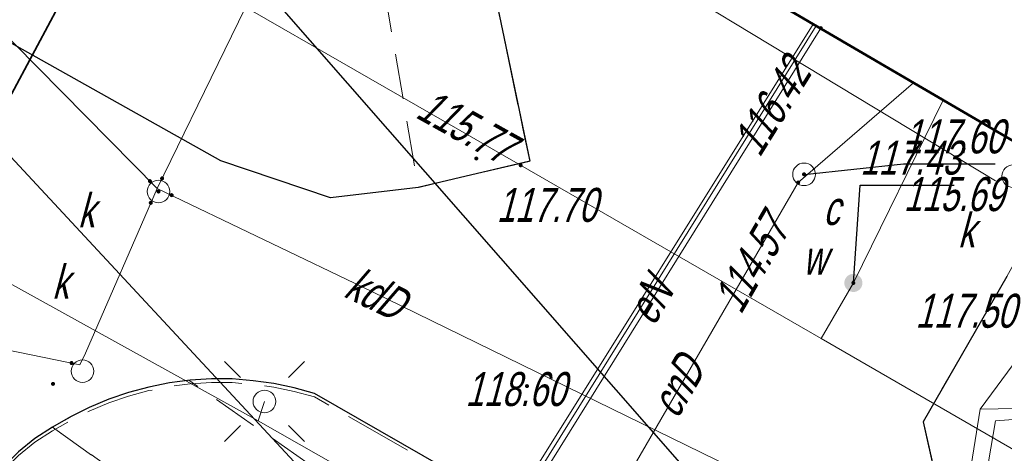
# Model space of a CAD drawing. Extents: x 7463256 to 7464485, y 5957341 to 5958260.
# Tile 135 of 256: x 7463808 to 7463830, y 5957640 to 5957650. Entities that reach past the tile are written whole.
import ezdxf
from ezdxf import colors
from ezdxf.entities.mleader import LeaderData, LeaderLine
from ezdxf.enums import TextEntityAlignment as Align
from ezdxf.math import Vec2, Vec3

# ---------------------------------------------------------------- set-up
doc = ezdxf.new("R2010")
doc.units = 0
doc.header["$MEASUREMENT"] = 0
doc.linetypes.add('1.5_0.5', pattern=[2, 1.5, -0.5])
doc.linetypes.add('mz1.0_0.5', pattern=[1.5, 1, -0.5])
doc.layers.get('0').update_dxf_attribs({"color": 2, "linetype": 'CONTINUOUS', "lineweight": 5})
for name, color, linetype in [('312-Budynek (powierzchnia)', 7, 'CONTINUOUS'), ('320-część budynku wyodrębniona ze względu na liczbę kondygnacji naziemnych (powierzchnia)', 7, 'CONTINUOUS'), ('chodnik (powierzchnia)', 7, 'CONTINUOUS'), ('jezdnia (powierzchnia)', 7, 'CONTINUOUS'), ('krawężnik (linia)', 7, 'CONTINUOUS'), ('latarnia na słupie lub maszcie (punkt)', 7, 'CONTINUOUS'), ('przewód ciepłowniczy (linia)', 7, 'CONTINUOUS'), ('przewód ciepłowniczy (linia)-Atr1', 7, 'CONTINUOUS'), ('przewód elektroenergetyczny (linia)', 7, 'CONTINUOUS'), ('przewód elektroenergetyczny (linia)-Atr1', 7, 'CONTINUOUS'), ('przewód kanalizacyjny (linia)', 7, 'CONTINUOUS'), ('przewód kanalizacyjny (linia)-Atr1', 7, 'CONTINUOUS'), ('przewód wodociągowy (linia)', 7, 'CONTINUOUS'), ('punkt o określonej wysokości (sieć ciepłownicza)', 7, 'CONTINUOUS'), ('punkt o określonej wysokości (sieć ciepłownicza)-Atr2', 7, 'CONTINUOUS'), ('punkt o określonej wysokości (sieć ciepłownicza)-Atr3', 7, 'CONTINUOUS'), ('punkt o określonej wysokości (sieć kanalizacyjna)', 7, 'CONTINUOUS'), ('punkt o określonej wysokości (sieć wodociągowa)', 7, 'CONTINUOUS'), ('punkt o określonej wysokości (sieć wodociągowa)-Atr2', 7, 'CONTINUOUS'), ('punkt wysokościowy sztuczny', 7, 'CONTINUOUS'), ('punkt wysokościowy sztuczny-Atr2', 7, 'CONTINUOUS'), ('rura ochronna - przewód ciepłowniczy (linia)', 7, 'CONTINUOUS'), ('studzienka okrągła - przewód ciepłowniczy (punkt)', 7, 'CONTINUOUS'), ('studzienka okrągła - przewód ciepłowniczy (punkt)-Atr17', 7, 'CONTINUOUS'), ('studzienka okrągła - przewód kanalizacyjny (punkt)', 7, 'CONTINUOUS'), ('studzienka okrągła - przewód kanalizacyjny (punkt)-Atr17', 7, 'CONTINUOUS'), ('słup (punkt)', 7, 'CONTINUOUS'), ('zasuwa - siec wodociągowa (punkt)', 7, 'CONTINUOUS'), ('zasuwa - siec wodociągowa (punkt)-Atr17', 7, 'CONTINUOUS')]:
    doc.layers.add(name, color=color, linetype=linetype)
doc.layers.add('OBMBS-21-18876-opis proj', color=1, linetype='CONTINUOUS', lineweight=18)
doc.styles.get("Standard").update_dxf_attribs({"font": 'txt', "width": 0.75})

# ---------------------------------------------------------------- blocks, each defined once
blk = doc.blocks.new('PW01')
at = {"linetype": 'Continuous', "lineweight": 13}
h = blk.add_hatch(color=0, dxfattribs=at)
edge = h.paths.add_edge_path()
edge.add_arc((0, 0), 0.045, 0, 360)
blk = doc.blocks.new('US15')
at = {"color": 0, "linetype": 'Continuous', "lineweight": 13}
blk.add_circle((0, 0), 0.25, dxfattribs=at)
blk = doc.blocks.new('SM011')
at = {"color": 0, "linetype": 'Continuous', "lineweight": 13}
for p, q in [((-0.53, 0.531), (-0.883, 0.884)), ((0.531, 0.531), (0.884, 0.884)), ((-0.53, -0.53), (-0.883, -0.883)), ((0.531, -0.53), (0.884, -0.883))]:
    blk.add_line(p, q, dxfattribs=at)
blk = doc.blocks.new('SM04')
at = {"color": 0, "linetype": 'Continuous', "lineweight": 13}
blk.add_circle((0, 0), 0.25, dxfattribs=at)
blk = doc.blocks.new('PW02')
at = {"linetype": 'Continuous', "lineweight": 13}
h = blk.add_hatch(color=0, dxfattribs=at)
edge = h.paths.add_edge_path()
edge.add_arc((0, 0), 0.045, 0, 360)
blk = doc.blocks.new('US25')
at = {"linetype": 'Continuous', "lineweight": 0}
h = blk.add_hatch(color=0, dxfattribs=at)
edge = h.paths.add_edge_path()
edge.add_arc((0, 0), 0.2, 0, 360)

msp = doc.modelspace()

# ---------------------------------------------------------------- linework, layer by layer
at = {"layer": '312-Budynek (powierzchnia)', "color": 7, "linetype": 'Continuous', "lineweight": 50, "flags": 128}
msp.add_lwpolyline([(7463831.57, 5957646.28), (7463821.73, 5957652.04)], dxfattribs=at)
at = {"layer": '320-część budynku wyodrębniona ze względu na liczbę kondygnacji naziemnych (powierzchnia)', "color": 7, "linetype": 'Continuous', "lineweight": 18, "flags": 128}
msp.add_lwpolyline([(7463825.59, 5957658.64), (7463827.5, 5957657.52), (7463840.26, 5957650.05), (7463838.34, 5957646.78), (7463833.35, 5957649.52), (7463831.57, 5957646.28), (7463821.73, 5957652.04)], close=True, dxfattribs=at)
at = {"layer": 'chodnik (powierzchnia)', "color": 7, "linetype": 'mz1.0_0.5', "lineweight": 18, "flags": 128}
for points in [[(7463829.79, 5957669.7), (7463831.55, 5957672.73), (7463831.9, 5957672.49), (7463829.84, 5957668.93), (7463827.77, 5957670.14), (7463825.7, 5957666.6), (7463826.74, 5957665.99), (7463824.2, 5957661.64), (7463828.45, 5957659.15), (7463827.5, 5957657.52), (7463825.59, 5957658.64), (7463822.86, 5957660.09), (7463818.35, 5957653.23), (7463819.75, 5957646.5), (7463817.29, 5957645.92), (7463815.93, 5957653.85), (7463816.44, 5957655.1), (7463826.03, 5957671.65)], [(7463807, 5957636.98), (7463807.1, 5957637.7), (7463807.21, 5957638.15), (7463807.38, 5957638.58), (7463807.58, 5957639), (7463807.84, 5957639.39), (7463808.13, 5957639.75), (7463808.46, 5957640.08), (7463808.82, 5957640.37), (7463809.21, 5957640.62), (7463812.99, 5957637.94), (7463810.78, 5957634.82), (7463807.53, 5957637.13)]]:
    msp.add_lwpolyline(points, close=True, dxfattribs=at)
msp.add_lwpolyline([(7463830.968, 5957622.368), (7463830.04, 5957622.92), (7463831.28, 5957625.08), (7463831.35, 5957625.26), (7463831.39, 5957625.45), (7463831.4, 5957625.65), (7463831.36, 5957625.84), (7463831.29, 5957626.03), (7463831.18, 5957626.19), (7463831.05, 5957626.34), (7463830.89, 5957626.45), (7463824.66, 5957630.03), (7463824.47, 5957630.08), (7463824.27, 5957630.1), (7463824.07, 5957630.08), (7463823.88, 5957630.03), (7463823.7, 5957629.95), (7463823.54, 5957629.84), (7463823.39, 5957629.71), (7463823.27, 5957629.55), (7463821.6, 5957626.69), (7463827.55, 5957623.33), (7463827.49, 5957622.7), (7463821.75, 5957625.9), (7463820.61, 5957623.93), (7463818.71, 5957625.03), (7463818.03, 5957623.86), (7463812.7, 5957626.96), (7463808.76, 5957620.08), (7463809.8, 5957619.49), (7463806.35, 5957613.41), (7463805.91, 5957613.86), (7463808.97, 5957619.25), (7463807.93, 5957619.84), (7463812.45, 5957627.79), (7463816.77, 5957625.31), (7463818.33, 5957627.9), (7463819.88, 5957626.98), (7463821.79, 5957630.22), (7463821.9, 5957630.44), (7463821.97, 5957630.67), (7463821.99, 5957630.92), (7463821.97, 5957631.16), (7463821.89, 5957631.39), (7463821.78, 5957631.61), (7463821.62, 5957631.8), (7463821.43, 5957631.95), (7463809.21, 5957640.62), (7463809.61, 5957640.85), (7463810.02, 5957641.06), (7463810.45, 5957641.24), (7463810.89, 5957641.39), (7463811.34, 5957641.51), (7463811.79, 5957641.6), (7463812.22, 5957641.66), (7463823.73, 5957633.64), (7463834.236, 5957627.495)], dxfattribs=at)
at = {"layer": 'jezdnia (powierzchnia)', "color": 7, "linetype": '1.5_0.5', "lineweight": 18, "flags": 128}
msp.add_lwpolyline([(7463836.936, 5957631.731), (7463835.89, 5957631.63), (7463833.59, 5957631.73), (7463831.75, 5957632.1), (7463829.95, 5957632.74), (7463827.05, 5957634.37), (7463815, 5957641.29), (7463814.55, 5957641.41), (7463814.1, 5957641.51), (7463813.64, 5957641.57), (7463813.18, 5957641.61), (7463812.72, 5957641.61), (7463812.25, 5957641.58), (7463811.79, 5957641.52), (7463811.34, 5957641.43), (7463810.89, 5957641.31), (7463810.45, 5957641.16), (7463810.02, 5957640.98), (7463809.61, 5957640.77), (7463809.21, 5957640.54), (7463808.82, 5957640.29), (7463808.46, 5957640), (7463808.13, 5957639.67), (7463807.84, 5957639.31), (7463807.58, 5957638.92), (7463807.38, 5957638.5), (7463807.21, 5957638.07), (7463807.1, 5957637.62), (7463804.3, 5957617.99), (7463804.27, 5957617.52), (7463804.28, 5957617.05), (7463804.34, 5957616.59), (7463804.45, 5957616.13), (7463804.59, 5957615.69), (7463804.78, 5957615.26), (7463805.01, 5957614.85), (7463805.27, 5957614.47), (7463805.58, 5957614.11), (7463805.91, 5957613.78), (7463806.32, 5957613.36), (7463806.26, 5957613.25), (7463809.51, 5957611.39), (7463808.65, 5957609.89), (7463802.28, 5957613.54), (7463799.91, 5957609.4), (7463798.88, 5957609.97), (7463798.54, 5957609.38), (7463797.14, 5957610.14), (7463799.76, 5957614.73), (7463798.58, 5957615.74), (7463799.47, 5957617.4), (7463800.49, 5957619.79), (7463802.2, 5957632.08), (7463803.18, 5957641.23), (7463803.15, 5957641.72), (7463803.11, 5957642.21), (7463803.05, 5957642.7), (7463802.99, 5957643.19), (7463802.91, 5957643.67), (7463802.82, 5957644.16), (7463802.72, 5957644.64), (7463802.6, 5957645.12), (7463802.48, 5957645.59), (7463802.34, 5957646.07), (7463802.19, 5957646.54), (7463802.03, 5957647), (7463801.86, 5957647.46), (7463801.68, 5957647.92), (7463801.48, 5957648.37), (7463801.28, 5957648.82), (7463797.79, 5957650.86), (7463795.88, 5957651.94), (7463794.29, 5957652.43), (7463795.13, 5957656.54), (7463797.76, 5957655.08), (7463799.66, 5957653.96), (7463812.93, 5957646.51), (7463815.35, 5957645.69), (7463817.29, 5957645.92), (7463819.75, 5957646.5), (7463818.35, 5957653.23), (7463822.86, 5957660.09), (7463825.59, 5957658.64), (7463821.73, 5957652.04), (7463831.57, 5957646.28), (7463830.29, 5957643.95), (7463828.44, 5957640.74), (7463829.21, 5957637.35), (7463831.57, 5957635.8), (7463832.35, 5957635.43), (7463833.47, 5957634.9), (7463835.21, 5957634.51), (7463838.7, 5957635), (7463839.183, 5957635.257)], dxfattribs=at)
at = {"layer": 'krawężnik (linia)', "color": 7, "linetype": 'Continuous', "lineweight": 25, "flags": 128}
for points in [[(7463825.59, 5957658.64), (7463822.86, 5957660.09), (7463818.35, 5957653.23), (7463819.75, 5957646.5), (7463817.29, 5957645.92)], [(7463817.29, 5957645.92), (7463815.35, 5957645.69), (7463812.93, 5957646.51), (7463799.66, 5957653.96), (7463797.76, 5957655.08), (7463795.13, 5957656.54)], [(7463830.29, 5957643.95), (7463828.44, 5957640.74), (7463829.21, 5957637.35), (7463831.57, 5957635.8), (7463832.35, 5957635.43), (7463833.47, 5957634.9), (7463835.21, 5957634.51), (7463838.7, 5957635), (7463839.183, 5957635.257)], [(7463836.99, 5957631.816), (7463835.89, 5957631.71), (7463833.59, 5957631.81), (7463831.75, 5957632.18), (7463829.95, 5957632.82), (7463827.05, 5957634.45), (7463815, 5957641.37), (7463814.55, 5957641.49), (7463814.1, 5957641.59), (7463813.64, 5957641.65), (7463813.18, 5957641.69), (7463812.72, 5957641.69), (7463812.25, 5957641.66), (7463811.79, 5957641.6), (7463811.34, 5957641.51), (7463810.89, 5957641.39), (7463810.45, 5957641.24), (7463810.02, 5957641.06), (7463809.61, 5957640.85), (7463809.21, 5957640.62), (7463808.82, 5957640.37), (7463808.46, 5957640.08)]]:
    msp.add_lwpolyline(points, dxfattribs=at)
at = {"layer": 'przewód ciepłowniczy (linia)', "color": 212, "linetype": 'Continuous', "lineweight": 18, "flags": 128}
for points in [[(7463815.31, 5957625.44), (7463816.79, 5957628.01), (7463813.83, 5957629.85), (7463819.23, 5957638.67), (7463826.01, 5957649.53)], [(7463815.45, 5957625.36), (7463817, 5957628.08), (7463814.06, 5957629.97), (7463819.43, 5957638.58), (7463826.18, 5957649.44)], [(7463828.23, 5957648.23), (7463825.68, 5957646.03)], [(7463825.68, 5957646.03), (7463820.2, 5957636.57)]]:
    msp.add_lwpolyline(points, dxfattribs=at)
at = {"layer": 'przewód elektroenergetyczny (linia)', "color": 1, "linetype": 'Continuous', "lineweight": 18, "flags": 128}
for points in [[(7463797.6, 5957650.29), (7463797.37, 5957649.83), (7463813.75, 5957640.76), (7463828.62, 5957632.3)], [(7463815.38, 5957625.4), (7463816.9, 5957628.05), (7463813.95, 5957629.91), (7463819.32, 5957638.63), (7463826.08, 5957649.49)], [(7463831.41, 5957643.33), (7463829.7, 5957641.02), (7463829.42, 5957639.27), (7463829.8, 5957638.49), (7463831.64, 5957637.24), (7463831.87, 5957636.66)], [(7463831.78, 5957643.13), (7463831.12, 5957642.1), (7463831.68, 5957641.06), (7463829.7, 5957641.02)], [(7463831.47, 5957630.66), (7463828.49, 5957631.18), (7463828.52, 5957631.89), (7463831.87, 5957636.66), (7463831.79, 5957637.31), (7463830.95, 5957638.02), (7463829.78, 5957639.25), (7463830.04, 5957640.76), (7463832, 5957640.91), (7463831.46, 5957641.99), (7463832.06, 5957642.98)], [(7463813.89, 5957641.19), (7463813.75, 5957640.76)], [(7463813.89, 5957641.19), (7463813.75, 5957640.76)]]:
    msp.add_lwpolyline(points, dxfattribs=at)
at = {"layer": 'przewód kanalizacyjny (linia)', "color": 34, "linetype": 'Continuous', "lineweight": 18, "flags": 128}
for points in [[(7463828.97, 5957679.53), (7463821.37, 5957666.26), (7463819.75, 5957662.93), (7463814.51, 5957652.03), (7463811.52, 5957645.9)], [(7463811.52, 5957645.9), (7463798.87, 5957658.73)], [(7463830.04, 5957646.07), (7463818.16, 5957653.25)], [(7463773.42, 5957627.33), (7463784.29, 5957643.11), (7463786.76, 5957646.74), (7463809.81, 5957642)], [(7463811.52, 5957645.9), (7463809.94, 5957642.26)], [(7463832.35, 5957633.81), (7463831.91, 5957634.22), (7463828.19, 5957637.79), (7463816.25, 5957643.63), (7463811.52, 5957645.9)], [(7463809.81, 5957642), (7463809.94, 5957642.26)]]:
    msp.add_lwpolyline(points, dxfattribs=at)
at = {"layer": 'przewód wodociągowy (linia)', "color": 5, "linetype": 'Continuous', "lineweight": 18, "flags": 128}
for points in [[(7463829.35, 5957699.57), (7463816.34, 5957676.65), (7463810.01, 5957665.63), (7463804.04, 5957655.26), (7463809.63, 5957652.12), (7463819.55, 5957646.41), (7463826.19, 5957642.58)], [(7463828.88, 5957647.85), (7463826.9, 5957643.81), (7463826.19, 5957642.58)], [(7463831.35, 5957639.6), (7463826.19, 5957642.58)]]:
    msp.add_lwpolyline(points, dxfattribs=at)
at = {"layer": 'punkt o określonej wysokości (sieć ciepłownicza)-Atr2', "color": 7, "flags": 128}
msp.add_lwpolyline([(7463825.81, 5957646.21), (7463828.01, 5957646.44), (7463830.029, 5957646.44)], dxfattribs=at)
at = {"layer": 'punkt o określonej wysokości (sieć wodociągowa)-Atr2', "color": 7, "flags": 128}
msp.add_lwpolyline([(7463826.9, 5957643.81), (7463827.05, 5957645.97), (7463829.125, 5957645.97)], dxfattribs=at)
at = {"layer": 'rura ochronna - przewód ciepłowniczy (linia)', "color": 212, "linetype": 'Continuous', "lineweight": 35, "flags": 128}
msp.add_lwpolyline([(7463827.51, 5957684.17), (7463817.32, 5957664.87), (7463807.96, 5957647.35)], dxfattribs=at)

# ---------------------------------------------------------------- block references
at = {"layer": 'latarnia na słupie lub maszcie (punkt)', "color": 7, "linetype": 'Continuous', "lineweight": 18}
msp.add_blockref('SM011', (7463813.89, 5957641.19), dxfattribs=at)
at = {"layer": 'punkt o określonej wysokości (sieć ciepłownicza)', "color": 212, "linetype": 'Continuous', "lineweight": 13}
for p in [(7463826.18, 5957649.44), (7463825.81, 5957646.21), (7463825.68, 5957646.03)]:
    msp.add_blockref('PW01', p, dxfattribs=at)
at = {"layer": 'punkt o określonej wysokości (sieć kanalizacyjna)', "color": 34, "linetype": 'Continuous', "lineweight": 13}
for p in [(7463811.63, 5957646.12), (7463811.36, 5957646.06), (7463811.55, 5957645.83), (7463811.84, 5957645.75), (7463811.38, 5957645.58), (7463809.63, 5957642.04), (7463809.22, 5957641.58)]:
    msp.add_blockref('PW01', p, dxfattribs=at)
at = {"layer": 'punkt o określonej wysokości (sieć wodociągowa)', "color": 5, "linetype": 'Continuous', "lineweight": 13}
for p, rotation in [((7463819.55, 5957646.41), 330.054), ((7463826.9, 5957643.81), 327.095)]:
    msp.add_blockref('PW01', p, dxfattribs=dict(at, rotation=rotation))
at = {"layer": 'punkt wysokościowy sztuczny', "color": 7, "linetype": 'Continuous', "lineweight": 13}
for p in [(7463818.57, 5957646.56), (7463819.69, 5957641.53)]:
    msp.add_blockref('PW02', p, dxfattribs=at)
at = {"layer": 'studzienka okrągła - przewód ciepłowniczy (punkt)', "color": 212, "linetype": 'Continuous', "lineweight": 18}
msp.add_blockref('US15', (7463825.81, 5957646.21), dxfattribs=at)
at = {"layer": 'studzienka okrągła - przewód kanalizacyjny (punkt)', "color": 34, "linetype": 'Continuous', "lineweight": 18}
for p in [(7463830.43, 5957646.17), (7463811.55, 5957645.83), (7463809.87, 5957641.86)]:
    msp.add_blockref('US15', p, dxfattribs=at)
at = {"layer": 'słup (punkt)', "color": 7, "linetype": 'Continuous', "lineweight": 18, "rotation": 328.68}
msp.add_blockref('SM04', (7463813.89, 5957641.19), dxfattribs=at)
at = {"layer": 'zasuwa - siec wodociągowa (punkt)', "color": 7, "linetype": 'Continuous', "lineweight": 13, "rotation": 327.095}
msp.add_blockref('US25', (7463826.9, 5957643.81), dxfattribs=at)

# ---------------------------------------------------------------- texts
at = {"layer": 'przewód ciepłowniczy (linia)-Atr1', "color": 212, "oblique": 15, "width": 0.72}
msp.add_text('cnD', height=0.75, rotation=59.91, dxfattribs=at).set_placement((7463823.01, 5957640.78))
at = {"layer": 'przewód elektroenergetyczny (linia)-Atr1', "color": 1, "oblique": 15, "width": 0.72}
msp.add_text('eN', height=0.75, rotation=59.76, dxfattribs=at).set_placement((7463822.49, 5957642.83))
at = {"layer": 'przewód kanalizacyjny (linia)-Atr1', "color": 34, "oblique": 15, "width": 0.72}
msp.add_text('kdD', height=0.75, rotation=334.08, dxfattribs=at).set_placement((7463815.61, 5957643.52))
at = {"layer": 'punkt o określonej wysokości (sieć ciepłownicza)-Atr2', "color": 212, "oblique": 15, "width": 0.72}
for s, rotation, p in [('116.42', 58.137, (7463824.51, 5957646.76)), ('114.57', 59.917, (7463824.09, 5957643.28))]:
    msp.add_text(s, height=0.75, rotation=rotation, dxfattribs=at).set_placement(p, align=Align.MIDDLE_LEFT)
msp.add_text('117.60', height=0.75, dxfattribs=at).set_placement((7463828.01, 5957646.448), align=Align.BOTTOM_LEFT)
at = {"layer": 'punkt o określonej wysokości (sieć ciepłownicza)-Atr3', "color": 212, "oblique": 15, "width": 0.72}
msp.add_text('115.69', height=0.75, dxfattribs=at).set_placement((7463828.01, 5957645.173), align=Align.BOTTOM_LEFT)
at = {"layer": 'punkt o określonej wysokości (sieć wodociągowa)-Atr2', "color": 5, "oblique": 15, "width": 0.72}
msp.add_text('115.77', height=0.75, rotation=330.87, dxfattribs=at).set_placement((7463817.2, 5957647.48))
msp.add_text('117.43', height=0.75, dxfattribs=at).set_placement((7463827.05, 5957645.978), align=Align.BOTTOM_LEFT)
at = {"layer": 'punkt wysokościowy sztuczny-Atr2', "color": 7, "oblique": 15, "width": 0.72}
for s, p in [('117.70', (7463819.02, 5957645.16)), ('117.50', (7463828.27, 5957642.82)), ('118.60', (7463818.33, 5957641.09))]:
    msp.add_text(s, height=0.75, dxfattribs=at).set_placement(p)
at = {"layer": 'studzienka okrągła - przewód ciepłowniczy (punkt)-Atr17', "color": 212, "oblique": 15, "width": 0.72}
msp.add_text('c', height=0.75, dxfattribs=at).set_placement((7463826.23, 5957645.09))
at = {"layer": 'studzienka okrągła - przewód kanalizacyjny (punkt)-Atr17', "color": 34, "oblique": 15, "width": 0.72}
for p in [(7463809.77, 5957645.04), (7463829.21, 5957644.6), (7463809.2, 5957643.46)]:
    msp.add_text('k', height=0.75, dxfattribs=at).set_placement(p)
at = {"layer": 'zasuwa - siec wodociągowa (punkt)-Atr17', "color": 7, "oblique": 15, "width": 0.72}
msp.add_text('w', height=0.75, dxfattribs=at).set_placement((7463825.78, 5957643.99))

# ---------------------------------------------------------------- next in the draw order: leaders
at = {"layer": 'OBMBS-21-18876-opis proj', "lineweight": 20}
ml = msp.add_multileader_mtext('Standard', dxfattribs=at)
ml.set_content('\\pxqc;{\\W0.9;\\fArial|b0|i0|c238|p34;proj. kablowa sieć elektroenergetyczna\\P SN 15kV\\P3x NA2XS(FL)2Y 1x150/25mm2\\PL=1572/1650 m}', color=256)
ml.set_leader_properties()
ml.build(insert=Vec2(0, 0))
ml.multileader.update_dxf_attribs({"has_text_frame": 1, "text_right_attachment_type": 0, "dogleg_length": 0.36, "arrow_head_size": 1.3})
ctx = ml.context
ctx.base_point, ctx.char_height, ctx.arrow_head_size, ctx.landing_gap_size, ctx.plane_origin, ctx.plane_x_axis, ctx.plane_y_axis = Vec3(7463837.656, 5957623.711), 1.3, 1.3, 0.09, Vec3(7463763.105, 5957780.549), Vec3(0.765565, 0.643359), Vec3(-0.643359, 0.765565)
ctx.right_attachment = 0
notes = []
notes.append((ctx, [(0, (1, 1, 0), (7463837.38, 5957623.479), (0.765565, 0.643359), 0.36, [(0, [(7463802.904, 5957662.872)], 0, [])])]))
ctx.mtext.insert, ctx.mtext.text_direction, ctx.mtext.rotation, ctx.mtext.width, ctx.mtext.defined_height, ctx.mtext.alignment, ctx.mtext.flow_direction = Vec3(7463842.882, 5957628.971), Vec3(0.765565, 0.643359), 0.698877, 17.55141, 27.692, 2, 5
ctx.mtext.has_bg_fill, ctx.mtext.bg_color, ctx.mtext.bg_scale_factor, ctx.mtext.bg_transparency, ctx.mtext.use_window_bg_color = 1, -1023410167, 1.5, 0, 1
for ctx, leaders in notes:
    for number, flags, end, landing, length, lines in leaders:
        leader = LeaderData()
        leader.index, (leader.has_last_leader_line, leader.has_dogleg_vector, leader.attachment_direction) = number, flags
        leader.last_leader_point, leader.dogleg_vector, leader.dogleg_length = Vec3(end), Vec3(landing), length
        for number, points, colour, breaks in lines:
            line = LeaderLine()
            line.index, line.vertices, line.color, line.breaks = number, Vec3.list(points), colors.encode_raw_color(colour), breaks
            leader.lines.append(line)
        ctx.leaders.append(leader)

# ---------------------------------------------------------------- next in the draw order: leaders
ml = msp.add_multileader_mtext('Standard', dxfattribs=at)
ml.set_content('\\pxqc;{\\W0.9;\\fArial|b0|i0|c238|p34;proj. rura osłonowa \\PDVK160\\PL=2m}', color=256)
ml.set_leader_properties()
ml.build(insert=Vec2(0, 0))
ml.multileader.update_dxf_attribs({"has_text_frame": 1, "text_right_attachment_type": 0, "dogleg_length": 0.36, "arrow_head_size": 1.3})
ctx = ml.context
ctx.base_point, ctx.char_height, ctx.arrow_head_size, ctx.landing_gap_size, ctx.plane_origin, ctx.plane_x_axis, ctx.plane_y_axis = Vec3(7463851.554, 5957644.21, -10.8), 1.3, 1.3, 0.09, Vec3(7463773.218, 5957787.835, -10.8), Vec3(0.765565, 0.643359), Vec3(-0.643359, 0.765565)
ctx.right_attachment = 0
notes = []
notes.append((ctx, [(0, (1, 1, 0), (7463851.278, 5957643.978, -10.8), (0.765565, 0.643359), 0.36, [(0, [(7463815.389, 5957682.054, -10.8)], 0, [])])]))
ctx.mtext.insert, ctx.mtext.text_direction, ctx.mtext.rotation, ctx.mtext.width, ctx.mtext.defined_height, ctx.mtext.alignment, ctx.mtext.flow_direction = Vec3(7463856.374, 5957649.28, -10.8), Vec3(0.765565, 0.643359), 0.698877, 14.71536, 27.692, 2, 5
ctx.mtext.has_bg_fill, ctx.mtext.bg_color, ctx.mtext.bg_scale_factor, ctx.mtext.bg_transparency, ctx.mtext.use_window_bg_color = 1, -1023410167, 1.5, 0, 1
for ctx, leaders in notes:
    for number, flags, end, landing, length, lines in leaders:
        leader = LeaderData()
        leader.index, (leader.has_last_leader_line, leader.has_dogleg_vector, leader.attachment_direction) = number, flags
        leader.last_leader_point, leader.dogleg_vector, leader.dogleg_length = Vec3(end), Vec3(landing), length
        for number, points, colour, breaks in lines:
            line = LeaderLine()
            line.index, line.vertices, line.color, line.breaks = number, Vec3.list(points), colors.encode_raw_color(colour), breaks
            leader.lines.append(line)
        ctx.leaders.append(leader)

# ---------------------------------------------------------------- next in the draw order: leaders
ml = msp.add_multileader_mtext('Standard', dxfattribs=at)
ml.set_content('\\pxqc;{\\W0.9;\\fArial|b0|i0|c238|p34;proj. przecisk mechaniczny SRS160\\PL=12m}', color=256)
ml.set_leader_properties()
ml.build(insert=Vec2(0, 0))
ml.multileader.update_dxf_attribs({"has_text_frame": 1, "text_right_attachment_type": 0, "dogleg_length": 0.36, "arrow_head_size": 1.3})
ctx = ml.context
ctx.base_point, ctx.char_height, ctx.arrow_head_size, ctx.landing_gap_size, ctx.plane_origin, ctx.plane_x_axis, ctx.plane_y_axis = Vec3(7463830.807, 5957607.579, -10.8), 1.3, 1.3, 0.09, Vec3(7463773.888, 5957745.941, -10.8), Vec3(0.765565, 0.643359), Vec3(-0.643359, 0.765565)
ctx.right_attachment, ctx.text_align_type = 0, 2
notes = []
notes.append((ctx, [(0, (1, 1, 0), (7463838.002, 5957614.644, -10.8), (-0.765565, -0.643359), 0.36, [(0, [(7463799.246, 5957656.316, -10.8)], 0, [])])]))
ctx.mtext.insert, ctx.mtext.text_direction, ctx.mtext.rotation, ctx.mtext.width, ctx.mtext.defined_height, ctx.mtext.alignment, ctx.mtext.flow_direction = Vec3(7463834.016, 5957611.294, -10.8), Vec3(0.765565, 0.643359), 0.698877, 11.88735, 27.692, 2, 5
ctx.mtext.has_bg_fill, ctx.mtext.bg_color, ctx.mtext.bg_scale_factor, ctx.mtext.bg_transparency, ctx.mtext.use_window_bg_color = 1, -1023410167, 1.5, 0, 1
for ctx, leaders in notes:
    for number, flags, end, landing, length, lines in leaders:
        leader = LeaderData()
        leader.index, (leader.has_last_leader_line, leader.has_dogleg_vector, leader.attachment_direction) = number, flags
        leader.last_leader_point, leader.dogleg_vector, leader.dogleg_length = Vec3(end), Vec3(landing), length
        for number, points, colour, breaks in lines:
            line = LeaderLine()
            line.index, line.vertices, line.color, line.breaks = number, Vec3.list(points), colors.encode_raw_color(colour), breaks
            leader.lines.append(line)
        ctx.leaders.append(leader)

# ---------------------------------------------------------------- next in the draw order: leaders
ml = msp.add_multileader_mtext('Standard', dxfattribs=at)
ml.set_content('\\pxqc;{\\W0.9;\\fArial|b0|i0|c238|p34;proj. rura osłonowa\\P DVK160\\PL=3m}', color=256)
ml.set_leader_properties()
ml.build(insert=Vec2(0, 0))
ml.multileader.update_dxf_attribs({"has_text_frame": 1, "text_right_attachment_type": 0, "dogleg_length": 0.36, "arrow_head_size": 1.3})
ctx = ml.context
ctx.base_point, ctx.char_height, ctx.arrow_head_size, ctx.landing_gap_size, ctx.plane_origin, ctx.plane_x_axis, ctx.plane_y_axis = Vec3(7463817.639, 5957595.392, -10.8), 1.3, 1.3, 0.09, Vec3(7463754.903, 5957733.234, -10.8), Vec3(0.765565, 0.643359), Vec3(-0.643359, 0.765565)
ctx.right_attachment, ctx.text_align_type = 0, 2
notes = []
notes.append((ctx, [(0, (1, 1, 0), (7463828.133, 5957605.074, -10.8), (-0.765565, -0.643359), 0.36, [(0, [(7463795.109, 5957643.313, -10.8)], 0, [])])]))
ctx.mtext.insert, ctx.mtext.text_direction, ctx.mtext.rotation, ctx.mtext.width, ctx.mtext.defined_height, ctx.mtext.alignment, ctx.mtext.flow_direction = Vec3(7463822.535, 5957600.37, -10.8), Vec3(0.765565, 0.643359), 0.698877, 15.28698, 27.692, 2, 5
ctx.mtext.has_bg_fill, ctx.mtext.bg_color, ctx.mtext.bg_scale_factor, ctx.mtext.bg_transparency, ctx.mtext.use_window_bg_color = 1, -1023410167, 1.5, 0, 1
for ctx, leaders in notes:
    for number, flags, end, landing, length, lines in leaders:
        leader = LeaderData()
        leader.index, (leader.has_last_leader_line, leader.has_dogleg_vector, leader.attachment_direction) = number, flags
        leader.last_leader_point, leader.dogleg_vector, leader.dogleg_length = Vec3(end), Vec3(landing), length
        for number, points, colour, breaks in lines:
            line = LeaderLine()
            line.index, line.vertices, line.color, line.breaks = number, Vec3.list(points), colors.encode_raw_color(colour), breaks
            leader.lines.append(line)
        ctx.leaders.append(leader)

doc.saveas('drawing.dxf')
